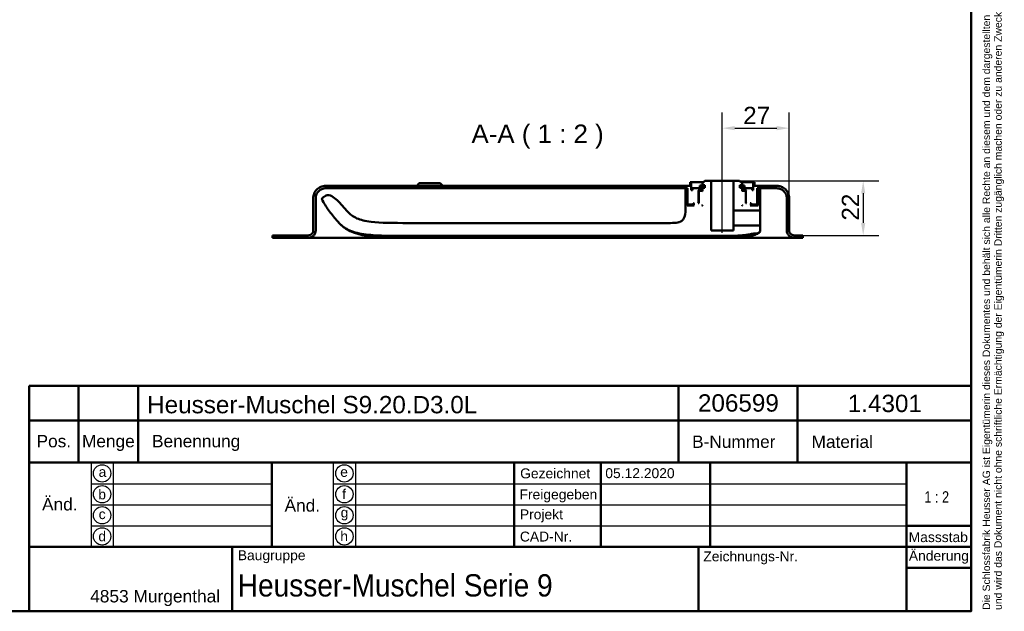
# Model space of a CAD drawing. Header units: millimetres. Extents: x 20 to 833, y 20 to 574.
# Tile 6 of 9: x 436 to 833, y 20 to 259. Entities that reach past the tile are written whole.
import ezdxf
from ezdxf.enums import TextEntityAlignment as Align

# ---------------------------------------------------------------- set-up
doc = ezdxf.new("R2010")
doc.units = ezdxf.units.MM
doc.header["$LTSCALE"] = 2
for name, color, linetype, lineweight in [('Bemaßungen(DIN)', 7, 'Continuous', 25), ('Mittellinie(DIN)', 7, 'Continuous', 25), ('Sichtbare Kanten(DIN)', 7, 'Continuous', 50), ('Skizziergeometrie(DIN)', 7, 'Continuous', 50), ('Skizzierlinie(DIN)', 7, 'Continuous', 25), ('Symbole(DIN)', 7, 'Continuous', 25)]:
    doc.layers.add(name, color=color, linetype=linetype, lineweight=lineweight)
doc.styles.add('Aktuell-DIN', font='arial.ttf')
doc.styles.add('Aktuell-DINGroßer Text', font='arial.ttf')
doc.styles.add('STANDARD-DIN~0', font='arial.ttf')
doc.styles.add('Textstil10', font='arial.ttf')
doc.styles.add('Textstil41', font='arial.ttf', dxfattribs={"width": 0.8})
doc.styles.add('Textstil83', font='arial.ttf', dxfattribs={"width": 0.8})
doc.dimstyles.new('CAD-LAN', dxfattribs={"dimscale": 2, "dimtxt": 3.5, "dimasz": 2.5, "dimexe": 3.175, "dimexo": 0, "dimgap": 0.8, "dimtad": 1, "dimrnd": 1e-08, "dimtxsty": 'STANDARD-DIN~0', "dimcen": 0.09, "dimdle": 10, "dimclrd": 250, "dimclre": 250, "dimclrt": 250, "dimadec": 0, "dimazin": 2, "dimtfac": 1, "dimtmove": 0, "dimatfit": 3, "dimfxl": 1, "dimtolj": 1, "dimtzin": 0, "dimlwd": 25, "dimlwe": 25, "dimarcsym": 0})

# ---------------------------------------------------------------- blocks, each defined once
blk = doc.blocks.new('Ränder Standardrahmen')
at = {"layer": 'Skizziergeometrie(DIN)', "flags": 128}
blk.add_lwpolyline([(10, 10), (10, 287), (410, 287), (410, 10), (10, 10)], dxfattribs=at)
blk = doc.blocks.new('Schriftfelder Heusser')
at = {"layer": 'Skizziergeometrie(DIN)'}
for p, q in [((101, 229.92), (101, 236.92)), ((101, 236.92), (291, 236.92)), ((111, 229.92), (111, 236.92)), ((123, 229.92), (123, 236.92)), ((232, 229.92), (232, 236.92)), ((256, 229.92), (256, 236.92)), ((291, 236.92), (291, 229.92)), ((101, 191.42), (101, 229.92)), ((101, 229.92), (291, 229.92)), ((111, 229.92), (111, 221.42)), ((123, 229.92), (123, 221.42)), ((232, 229.92), (232, 221.42)), ((256, 229.92), (256, 221.42)), ((291, 229.92), (291, 191.42)), ((101, 221.42), (291, 221.42)), ((150, 221.42), (150, 204.42)), ((198.85, 221.42), (198.85, 204.42)), ((216.35, 221.42), (216.35, 204.42)), ((238.35, 221.42), (238.35, 204.42)), ((278, 221.42), (278, 191.42)), ((278, 208.67), (291, 208.67)), ((101, 204.42), (291, 204.42)), ((142, 204.42), (142, 191.42)), ((236, 204.42), (236, 191.42)), ((278, 200.17), (291, 200.17)), ((291, 191.42), (101, 191.42))]:
    blk.add_line(p, q, dxfattribs=at)
at = {"layer": 'Skizzierlinie(DIN)'}
for p, q in [((113.5, 221.42), (113.5, 204.42)), ((118, 221.42), (118, 204.42)), ((162.35, 221.42), (162.35, 204.42)), ((166.85, 221.42), (166.85, 204.42)), ((113.5, 217.17), (150, 217.17)), ((162.35, 217.17), (278, 217.17)), ((113.5, 212.92), (150, 212.92)), ((162.35, 212.92), (278, 212.92)), ((113.5, 208.67), (150, 208.67)), ((162.35, 208.67), (278, 208.67))]:
    blk.add_line(p, q, dxfattribs=at)
for centre in [(115.75, 219.25), (164.6, 219.25), (115.75, 215.04), (164.6, 215.04), (115.75, 210.79), (164.6, 210.79), (115.75, 206.54), (164.6, 206.54)]:
    blk.add_circle(centre, 1.75, dxfattribs=at)
at = {"layer": 'Symbole(DIN)', "color": 7, "insert": (293.33, 191.7), "char_height": 1.5, "width": 182.3003, "attachment_point": 1, "rotation": 90, "line_spacing_factor": 0.944221, "style": 'Aktuell-DIN'}
blk.add_mtext('\\fArial|b0|i0;\\H1.5000;Die Schlossfabrik Heusser AG ist Eigentümerin dieses Dokumentes und behält sich alle Rechte an diesem und dem dargestellten Gegenstand vor. Der Empfänger anerkennt diese Rechte\\Pund wird das Dokument nicht ohne schriftliche Ermächtigung der Eigentümerin Dritten zugänglich machen oder zu anderen Zwecken verwenden, zu dem es ihm übergeben worden ist.\\P ', dxfattribs=at)
at = {"layer": 'Symbole(DIN)', "color": 179, "true_color": 0x262659, "style": 'Aktuell-DIN'}
for s, insert, char_height, attachment_point in [('Pos.', (106, 227), 2.489, 2), ('Menge', (117, 227), 2.489, 2), ('Benennung', (125.81, 225.38), 2.489, 4), ('B-Nummer', (234.74, 225.62), 2.489, 4), ('Material', (265.02, 225.62), 2.489, 5), ('\\fArial|b0|i0;a', (115.81, 219.53), 2, 5), ('\\fArial|b0|i0;e', (164.54, 219.53), 2, 5), ('\\fArial|b0|i0;Gezeichnet', (200.05, 219.23), 2, 4), ('\\fArial|b0|i0;b', (115.75, 215), 2, 5), ('\\fArial|b0|i0;f', (164.55, 215.06), 2, 5), ('\\fArial|b0|i0;Freigegeben', (199.92, 216), 2, 1), ('\\fArial|b0|i0;c', (115.75, 211.01), 2, 5), ('\\fArial|b0|i0;g', (164.63, 211.05), 2, 5), ('\\fArial|b0|i0;Projekt', (200, 211.98), 2, 1), ('\\fArial|b0|i0;d', (115.76, 206.55), 2, 5), ('\\fArial|b0|i0;h', (164.55, 206.57), 2, 5), ('\\fArial|b0|i0;CAD-Nr.', (200, 207.5), 2, 1), ('\\fArial|b0|i0;\\H2.0000;Massstab', (284.39, 206.37), 2, 5), ('\\fArial|b0|i0;\\H2.0000;Baugruppe', (143.1, 203.73), 2, 1), ('\\fArial|b0|i0;Zeichnungs-Nr.', (237, 203.5), 2, 1), ('\\fArial|b0|i0;\\H2.5000;4853 Murgenthal', (113.33, 192.46), 2.5, 7)]:
    blk.add_mtext(s, dxfattribs=dict(at, insert=insert, char_height=char_height, attachment_point=attachment_point))
at = {"layer": 'Symbole(DIN)', "color": 179, "true_color": 0x262659, "attachment_point": 5, "style": 'Aktuell-DIN'}
for s, insert, char_height, width in [('Änd.', (107.21, 213), 2.489, 12.3494), ('Änd.', (156.12, 212.76), 2.489, 12.3494), ('\\fArial|b0|i0;Änderung', (284.51, 202.33), 2, 12.1143)]:
    blk.add_mtext(s, dxfattribs=dict(at, insert=insert, char_height=char_height, width=width))
at = {"layer": 'Symbole(DIN)', "color": 7, "insert": (143.1, 196.62), "char_height": 4.5, "width": 90.18, "attachment_point": 4, "style": 'Aktuell-DIN'}
blk.add_mtext('\\fArial|b0|i0;\\W0.90;\\H4.5000;Heusser-Muschel Serie 9', dxfattribs=at)
at = {"layer": 'Symbole(DIN)', "color": 179, "true_color": 0x262659}
for tag, height, style, p in [('AUTOR', 2.49, 'Aktuell-DIN', (240.03, 219.26)), ('KONTROLLDATUM', 2, 'Textstil10', (217.42, 215.04)), ('KONTROLLIERT_VON', 2, 'Textstil10', (239.98, 215.05))]:
    blk.add_attdef(tag, text='', height=height, dxfattribs=dict(at, style=style)).set_placement(p, align=Align.MIDDLE_LEFT)
at = {"layer": 'Symbole(DIN)', "color": 179, "true_color": 0x262659, "style": 'Textstil10'}
blk.add_attdef('ERSTELLUNGSDATUM_001', (217.23, 218.29), '', height=2, dxfattribs=at)
at = {"layer": 'Symbole(DIN)', "color": 7, "style": 'Textstil83', "width": 0.8}
blk.add_attdef('Anfänglicher_Ansichtsmaßstab_001', (281.57, 213.34), '', height=2.3, dxfattribs=at)
at = {"layer": 'Symbole(DIN)', "color": 179, "true_color": 0x262659, "style": 'Textstil10'}
blk.add_attdef('PROJEKT', text='', height=2, dxfattribs=at).set_placement((217.77, 209.72), align=Align.BOTTOM_LEFT)
at = {"layer": 'Symbole(DIN)', "color": 7, "style": 'Textstil41', "width": 0.8}
blk.add_attdef('STATUS', text='', height=5, dxfattribs=at).set_placement((284.53, 195.86), align=Align.MIDDLE_CENTER)
blk = doc.blocks.new('*D23')
at = {"layer": 'Bemaßungen(DIN)', "color": 250, "linetype": 'Continuous', "lineweight": 25, "true_color": 0x3f3f3f, "transparency": 16777216}
for p, q in [((719.65, 198.71), (719.65, 221.31)), ((746.65, 186.71), (746.65, 221.31)), ((724.65, 214.96), (741.65, 214.96))]:
    blk.add_line(p, q, dxfattribs=at)
at = {"layer": 'Bemaßungen(DIN)', "color": 250, "linetype": 'Continuous', "true_color": 0x3f3f3f, "transparency": 16777216}
for points in [[(724.65, 215.8), (724.65, 214.13), (719.65, 214.96)], [(741.65, 215.8), (741.65, 214.13), (746.65, 214.96)]]:
    blk.add_solid(points, dxfattribs=at)
at = {"layer": 'Defpoints', "color": 0, "linetype": 'Continuous', "transparency": 16777216}
for p in [(746.65, 214.96), (719.65, 198.71), (746.65, 186.71)]:
    blk.add_point(p, dxfattribs=at)
at = {"layer": 'Bemaßungen(DIN)', "color": 250, "linetype": 'Continuous', "lineweight": 25, "true_color": 0x3f3f3f, "transparency": 16777216, "insert": (728.08, 223.59), "char_height": 7, "attachment_point": 1, "style": 'STANDARD-DIN~0'}
blk.add_mtext('\\A1;27', dxfattribs=at)
blk = doc.blocks.new('*D24')
at = {"layer": 'Bemaßungen(DIN)', "color": 250, "linetype": 'Continuous', "lineweight": 25, "true_color": 0x3f3f3f, "transparency": 16777216}
for p, q in [((726.65, 193.71), (782.84, 193.71)), ((776.49, 188.71), (776.49, 176.71)), ((749.9, 171.71), (782.84, 171.71))]:
    blk.add_line(p, q, dxfattribs=at)
at = {"layer": 'Bemaßungen(DIN)', "color": 250, "linetype": 'Continuous', "true_color": 0x3f3f3f, "transparency": 16777216}
for points in [[(775.65, 188.71), (777.32, 188.71), (776.49, 193.71)], [(775.65, 176.71), (777.32, 176.71), (776.49, 171.71)]]:
    blk.add_solid(points, dxfattribs=at)
at = {"layer": 'Defpoints', "color": 0, "linetype": 'Continuous', "transparency": 16777216}
for p in [(726.65, 193.71), (749.9, 171.71), (776.49, 171.71)]:
    blk.add_point(p, dxfattribs=at)
at = {"layer": 'Bemaßungen(DIN)', "color": 250, "linetype": 'Continuous', "lineweight": 25, "true_color": 0x3f3f3f, "transparency": 16777216, "insert": (767.86, 177.67), "char_height": 7, "attachment_point": 1, "rotation": 90, "style": 'STANDARD-DIN~0'}
blk.add_mtext('\\A1;22', dxfattribs=at)

msp = doc.modelspace()

# ---------------------------------------------------------------- linework, layer by layer
at = {"layer": 'Mittellinie(DIN)', "linetype": 'Continuous'}
msp.add_line((719.653, 172.706), (719.653, 198.706), dxfattribs=at)
at = {"layer": 'Sichtbare Kanten(DIN)'}
for p, q in [((706.653, 191.706), (559.653, 191.706)), ((559.653, 190.706), (705.653, 190.706)), ((597.403, 192.706), (596.403, 191.706)), ((597.403, 192.706), (605.903, 192.706)), ((605.903, 192.706), (606.903, 191.706)), ((705.653, 190.706), (705.653, 184.306)), ((705.653, 190.706), (705.653, 184.306)), ((707.153, 193.206), (706.653, 193.206)), ((706.653, 193.206), (706.653, 191.706)), ((706.653, 193.206), (706.653, 191.706)), ((707.153, 189.906), (707.153, 193.206)), ((707.153, 193.206), (712.153, 193.206)), ((710.653, 190.706), (707.653, 190.706)), ((707.653, 190.706), (707.653, 189.906)), ((707.653, 189.906), (707.653, 190.706)), ((712.139, 191.806), (710.636, 191.806)), ((710.636, 191.806), (710.636, 190.906)), ((710.636, 190.906), (710.636, 191.806)), ((710.636, 190.906), (711.653, 190.906)), ((710.653, 189.906), (710.653, 190.706)), ((710.653, 190.706), (711.653, 190.706)), ((712.653, 193.706), (711.653, 192.706)), ((712.653, 193.706), (711.653, 192.706)), ((711.653, 192.706), (711.653, 192.006)), ((711.653, 192.706), (711.653, 192.006)), ((711.653, 192.006), (712.553, 192.006)), ((711.653, 190.906), (711.653, 189.506)), ((711.653, 190.906), (711.653, 189.506)), ((712.139, 190.906), (712.139, 191.806)), ((712.553, 191.806), (712.139, 191.806)), ((712.553, 190.906), (712.139, 190.906)), ((712.553, 192.006), (712.553, 190.906)), ((712.553, 190.906), (712.553, 192.006)), ((715.103, 193.706), (712.653, 193.706)), ((715.103, 173.706), (715.103, 193.706)), ((715.103, 193.706), (724.203, 193.706)), ((726.653, 193.706), (724.203, 193.706)), ((724.203, 193.706), (724.203, 181.706)), ((727.653, 192.706), (726.653, 193.706)), ((726.653, 193.706), (727.653, 192.706)), ((726.753, 190.906), (726.753, 192.006)), ((726.753, 192.006), (727.653, 192.006)), ((726.753, 190.906), (726.753, 192.006)), ((727.167, 191.806), (726.753, 191.806)), ((727.167, 190.906), (726.753, 190.906)), ((727.153, 193.206), (732.153, 193.206)), ((728.67, 191.806), (727.167, 191.806)), ((727.167, 191.806), (727.167, 190.906)), ((727.653, 192.006), (727.653, 192.706)), ((727.653, 192.706), (727.653, 192.006)), ((727.653, 189.506), (727.653, 190.906)), ((727.653, 190.906), (728.67, 190.906)), ((727.653, 190.906), (727.653, 189.506)), ((727.653, 190.706), (728.653, 190.706)), ((731.653, 190.706), (728.653, 190.706)), ((728.653, 190.706), (728.653, 189.906)), ((728.67, 190.906), (728.67, 191.806)), ((728.67, 190.906), (728.67, 191.806)), ((731.653, 189.906), (731.653, 190.706)), ((731.653, 189.906), (731.653, 190.706)), ((732.653, 193.206), (732.153, 193.206)), ((732.153, 193.206), (732.153, 189.906)), ((732.653, 191.706), (732.653, 193.206)), ((732.653, 193.206), (732.653, 191.706)), ((741.653, 191.706), (732.653, 191.706)), ((733.653, 184.306), (733.653, 190.706)), ((733.653, 190.706), (741.653, 190.706)), ((733.653, 190.706), (733.653, 184.306)), ((554.653, 186.706), (554.653, 173.706)), ((554.653, 173.706), (554.653, 186.706)), ((555.653, 173.706), (555.653, 186.706)), ((559.609, 187.609), (558.742, 187.078)), ((705.492, 190.207), (704.79, 190.207)), ((704.79, 190.207), (704.79, 182.695)), ((705.492, 183.706), (705.492, 190.207)), ((705.653, 190.207), (705.492, 190.207)), ((707.653, 189.906), (707.153, 189.906)), ((710.103, 189.706), (709.903, 189.906)), ((709.903, 189.906), (710.653, 189.906)), ((710.103, 184.906), (710.103, 189.706)), ((710.103, 189.706), (710.353, 189.706)), ((710.353, 189.706), (710.153, 189.506)), ((710.353, 189.706), (710.153, 189.506)), ((710.153, 189.506), (710.153, 184.706)), ((710.153, 189.506), (710.153, 184.706)), ((711.453, 189.706), (710.353, 189.706)), ((711.653, 189.906), (710.653, 189.906)), ((711.653, 189.506), (711.453, 189.706)), ((711.653, 189.706), (711.453, 189.706)), ((728.653, 189.906), (727.653, 189.906)), ((727.853, 189.706), (727.653, 189.506)), ((727.853, 189.706), (727.653, 189.706)), ((728.953, 189.706), (727.853, 189.706)), ((728.653, 189.906), (729.403, 189.906)), ((729.153, 189.506), (728.953, 189.706)), ((728.953, 189.706), (729.203, 189.706)), ((728.953, 189.706), (729.153, 189.506)), ((729.153, 184.706), (729.153, 189.506)), ((729.153, 189.506), (729.153, 184.706)), ((729.403, 189.906), (729.203, 189.706)), ((729.203, 189.706), (729.203, 184.906)), ((732.153, 189.906), (731.653, 189.906)), ((734.092, 190.207), (733.653, 190.207)), ((734.976, 190.207), (734.092, 190.207)), ((734.092, 190.207), (734.092, 183.706)), ((734.976, 181.906), (734.976, 190.207)), ((745.653, 186.706), (745.653, 173.706)), ((746.653, 173.706), (746.653, 186.706)), ((746.653, 186.706), (746.653, 186.706)), ((746.653, 173.706), (746.653, 186.706)), ((708.353, 183.706), (705.492, 183.706)), ((705.653, 184.306), (705.853, 184.106)), ((705.853, 184.106), (705.653, 184.306)), ((705.853, 184.106), (707.953, 184.106)), ((707.953, 184.106), (708.053, 184.206)), ((707.953, 184.106), (708.153, 184.106)), ((708.053, 184.206), (708.053, 184.706)), ((708.053, 184.706), (708.353, 184.706)), ((708.153, 184.206), (708.053, 184.206)), ((708.353, 184.706), (708.153, 184.506)), ((708.353, 184.706), (708.153, 184.506)), ((708.153, 184.506), (708.153, 183.906)), ((708.153, 184.506), (708.153, 183.906)), ((708.153, 183.906), (708.353, 183.706)), ((708.353, 183.706), (708.153, 183.906)), ((709.903, 184.706), (710.103, 184.906)), ((710.153, 184.706), (709.903, 184.706)), ((710.153, 184.906), (710.103, 184.906)), ((711.453, 183.706), (711.653, 183.906)), ((711.653, 183.706), (711.453, 183.706)), ((711.653, 183.906), (711.653, 183.706)), ((711.653, 183.906), (711.653, 183.706)), ((727.653, 183.706), (727.653, 183.906)), ((727.653, 183.906), (727.853, 183.706)), ((727.653, 183.906), (727.653, 183.706)), ((727.853, 183.706), (727.653, 183.706)), ((729.203, 184.906), (729.153, 184.906)), ((729.403, 184.706), (729.153, 184.706)), ((729.203, 184.906), (729.403, 184.706)), ((731.153, 184.506), (730.953, 184.706)), ((730.953, 184.706), (731.253, 184.706)), ((730.953, 184.706), (731.153, 184.506)), ((730.953, 183.706), (731.153, 183.906)), ((730.953, 183.706), (731.153, 183.906)), ((734.092, 183.706), (730.953, 183.706)), ((731.153, 183.906), (731.153, 184.506)), ((731.153, 184.506), (731.153, 183.906)), ((731.253, 184.206), (731.153, 184.206)), ((731.153, 184.106), (731.353, 184.106)), ((731.253, 184.706), (731.253, 184.206)), ((731.253, 184.206), (731.353, 184.106)), ((731.353, 184.106), (733.453, 184.106)), ((733.453, 184.106), (733.653, 184.306)), ((733.453, 184.106), (733.653, 184.306)), ((724.203, 181.706), (734.776, 181.706)), ((724.203, 178.706), (724.203, 181.706)), ((698.79, 176.695), (592.938, 176.695)), ((724.203, 175.707), (724.203, 178.706)), ((734.776, 175.707), (724.203, 175.707)), ((724.203, 175.707), (724.203, 173.706)), ((734.976, 173.931), (734.976, 175.507)), ((552.653, 171.706), (538.153, 171.706)), ((538.153, 171.706), (538.153, 170.706)), ((538.153, 171.676), (538.153, 171.676)), ((538.153, 170.706), (538.153, 171.676)), ((554.653, 173.706), (554.653, 173.706)), ((592.938, 171.522), (719.792, 171.522)), ((724.203, 173.706), (715.103, 173.706)), ((733.648, 172.498), (734.217, 172.755)), ((751.153, 171.706), (748.653, 171.706)), ((751.153, 171.676), (751.153, 171.706)), ((751.153, 171.676), (751.153, 171.706)), ((752.153, 171.676), (751.153, 171.676)), ((752.153, 170.706), (752.153, 171.676)), ((752.153, 170.706), (752.153, 171.676)), ((538.153, 170.706), (552.653, 170.706)), ((538.153, 170.706), (538.153, 170.706)), ((578.191, 170.706), (552.653, 170.706)), ((723.115, 170.706), (578.191, 170.706)), ((748.653, 170.706), (723.115, 170.706)), ((748.653, 170.706), (752.153, 170.706))]:
    msp.add_line(p, q, dxfattribs=at)
for points, degree, knots in [([(559.653, 191.706), (559.305, 191.706), (558.959, 191.671), (558.289, 191.53), (557.967, 191.427), (557.055, 191.03), (556.509, 190.65), (555.609, 189.716), (555.257, 189.175), (554.775, 187.985), (554.653, 187.351), (554.653, 186.706)], 3, [-0.78930523, -0.78930523, -0.78930523, -0.78930523, -0.68480532, -0.68480532, -0.58346864, -0.58346864, -0.38572109, -0.38572109, -0.19345948, -0.19345948, 0, 0, 0, 0]), ([(555.653, 186.706), (555.653, 186.985), (555.681, 187.262), (555.794, 187.798), (555.876, 188.055), (556.194, 188.785), (556.498, 189.221), (557.245, 189.941), (557.678, 190.224), (558.63, 190.609), (559.137, 190.706), (559.653, 190.706)], 3, [-0.63144419, -0.63144419, -0.63144419, -0.63144419, -0.54784426, -0.54784426, -0.46677491, -0.46677491, -0.30857687, -0.30857687, -0.15476759, -0.15476759, 0, 0, 0, 0]), ([(746.653, 186.706), (746.653, 187.054), (746.617, 187.4), (746.476, 188.071), (746.374, 188.392), (745.976, 189.305), (745.596, 189.85), (744.663, 190.75), (744.121, 191.103), (742.932, 191.584), (742.298, 191.706), (741.653, 191.706)], 3, [-0.78930523, -0.78930523, -0.78930523, -0.78930523, -0.68480532, -0.68480532, -0.58346864, -0.58346864, -0.38572109, -0.38572109, -0.19345948, -0.19345948, 0, 0, 0, 0]), ([(741.653, 190.706), (741.931, 190.706), (742.208, 190.678), (742.744, 190.565), (743.002, 190.483), (743.731, 190.165), (744.168, 189.861), (744.888, 189.114), (745.17, 188.681), (745.555, 187.73), (745.653, 187.222), (745.653, 186.706)], 3, [-0.63144419, -0.63144419, -0.63144419, -0.63144419, -0.54784426, -0.54784426, -0.46677491, -0.46677491, -0.30857687, -0.30857687, -0.15476758, -0.15476758, 0, 0, 0, 0]), ([(558.742, 187.078), (558.591, 186.986), (558.437, 186.892), (558.271, 186.723), (558.226, 186.664), (558.165, 186.535), (558.148, 186.47), (558.14, 186.314), (558.157, 186.228), (558.231, 186.003), (558.311, 185.862), (558.391, 185.723)], 3, [-0.17367895, -0.17367895, -0.17367895, -0.17367895, -0.12156866, -0.12156866, -0.09787758, -0.09787758, -0.07579482, -0.07579482, -0.04796725, -0.04796725, -0.00000831, -0.00000831, -0.00000831, -0.00000831]), ([(568.63, 181.144), (567.106, 182.714), (565.746, 184.49), (563.662, 186.449), (562.89, 187.1), (561.737, 187.695), (561.357, 187.846), (560.659, 187.959), (560.428, 187.934), (559.982, 187.837), (559.781, 187.714), (559.609, 187.609)], 3, [-0.50021574, -0.50021574, -0.50021574, -0.50021574, -0.23943298, -0.23943298, -0.13865835, -0.13865835, -0.09616056, -0.09616056, -0.06047166, -0.06047166, 0, 0, 0, 0]), ([(558.391, 185.723), (559.252, 184.226), (560.187, 182.776), (562.204, 179.988), (563.28, 178.657), (564.426, 177.383)], 3, [-1.0323292, -1.0323292, -1.0323292, -1.0323292, -0.5141271, -0.5141271, 0, 0, 0, 0]), ([(592.938, 176.695), (586.926, 176.695), (581.928, 176.695), (575.605, 177.477), (573.767, 177.92), (570.517, 179.318), (569.501, 180.246), (568.63, 181.144)], 3, [-1.2266395, -1.2266395, -1.2266395, -1.2266395, -0.691815, -0.691815, -0.3753769, -0.3753769, 0, 0, 0, 0]), ([(704.79, 182.695), (704.79, 181.568), (704.79, 180.485), (704.426, 179.103), (704.257, 178.688), (703.771, 177.969), (703.479, 177.682), (702.689, 177.165), (702.192, 176.989), (700.796, 176.695), (699.814, 176.695), (698.79, 176.695)], 3, [-1.1173827, -1.1173827, -1.1173827, -1.1173827, -0.7826773, -0.7826773, -0.6296804, -0.6296804, -0.4865248, -0.4865248, -0.3073079, -0.3073079, 0, 0, 0, 0]), ([(734.776, 181.706), (734.79, 181.706), (734.804, 181.708), (734.831, 181.713), (734.844, 181.717), (734.88, 181.733), (734.902, 181.749), (734.938, 181.786), (734.952, 181.808), (734.972, 181.855), (734.976, 181.88), (734.976, 181.906)], 3, [-0.031571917, -0.031571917, -0.031571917, -0.031571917, -0.027391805, -0.027391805, -0.023338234, -0.023338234, -0.015428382, -0.015428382, -0.007738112, -0.007738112, 0, 0, 0, 0]), ([(734.976, 181.906), (734.976, 181.906), (734.976, 181.906), (734.976, 181.866), (734.973, 181.681), (734.969, 181.384), (734.964, 180.983), (734.96, 180.496), (734.954, 179.755), (734.952, 179.124), (734.952, 178.706)], 3, [0, 0, 0, 0, 0.00001441, 0.06149449, 0.12297456, 0.18445463, 0.24593471, 0.30741478, 0.36889486, 0.49185516, 0.49185516, 0.49185516, 0.49185516]), ([(564.426, 177.383), (565.347, 176.361), (566.435, 175.238), (569.761, 173.381), (571.702, 172.743), (578.711, 171.522), (584.565, 171.522), (592.938, 171.522)], 3, [-5.3413361, -5.3413361, -5.3413361, -5.3413361, -3.87583, -3.87583, -2.5120678, -2.5120678, 0, 0, 0, 0]), ([(564.868, 176.901), (565.866, 175.841), (567.007, 174.865), (568.264, 174.113), (569.092, 173.619), (569.964, 173.208), (570.861, 172.864), (571.439, 172.642), (572.027, 172.448), (572.622, 172.276), (573.216, 172.105), (573.817, 171.956), (574.422, 171.825), (575.027, 171.694), (575.635, 171.581), (576.246, 171.482), (576.857, 171.384), (577.47, 171.3), (578.084, 171.227), (582.385, 170.718), (586.743, 170.713), (591.081, 170.708), (591.701, 170.708), (592.32, 170.708), (592.938, 170.707)], 3, [0.0656897, 0.0656897, 0.0656897, 0.0656897, 0.5045898, 0.5045898, 0.5045898, 0.7934328, 0.7934328, 0.7934328, 0.979333, 0.979333, 0.979333, 1.1652333, 1.1652333, 1.1652333, 1.3511335, 1.3511335, 1.3511335, 1.5370338, 1.5370338, 1.5370338, 2.8383356, 2.8383356, 2.8383356, 3.024121, 3.024121, 3.024121, 3.024121]), ([(734.976, 175.507), (734.976, 175.521), (734.975, 175.534), (734.969, 175.561), (734.965, 175.574), (734.949, 175.611), (734.934, 175.632), (734.897, 175.668), (734.875, 175.683), (734.828, 175.702), (734.802, 175.707), (734.776, 175.707)], 3, [-0.03157194, -0.03157194, -0.03157194, -0.03157194, -0.027392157, -0.027392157, -0.023338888, -0.023338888, -0.015429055, -0.015429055, -0.007738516, -0.007738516, 0, 0, 0, 0]), ([(734.952, 178.706), (734.952, 178.289), (734.954, 177.658), (734.96, 176.916), (734.964, 176.43), (734.969, 176.029), (734.973, 175.732), (734.976, 175.547), (734.976, 175.507), (734.976, 175.507), (734.976, 175.507)], 3, [0, 0, 0, 0, 0.12296025, 0.1844403, 0.24592035, 0.3074004, 0.36888045, 0.4303605, 0.49184055, 0.49214697, 0.49214697, 0.49214697, 0.49214697]), ([(554.653, 173.706), (554.653, 173.567), (554.639, 173.429), (554.582, 173.161), (554.541, 173.032), (554.382, 172.667), (554.23, 172.449), (553.857, 172.089), (553.64, 171.948), (553.165, 171.755), (552.911, 171.706), (552.653, 171.706)], 3, [-0.31572209, -0.31572209, -0.31572209, -0.31572209, -0.27392213, -0.27392213, -0.23338746, -0.23338746, -0.15428844, -0.15428844, -0.07738379, -0.07738379, -0.00000193, -0.00000193, -0.00000193, -0.00000193]), ([(552.653, 170.706), (552.862, 170.706), (553.069, 170.728), (553.471, 170.812), (553.664, 170.874), (554.212, 171.112), (554.539, 171.341), (555.079, 171.901), (555.291, 172.225), (555.58, 172.939), (555.653, 173.32), (555.653, 173.706)], 3, [-0.47358314, -0.47358314, -0.47358314, -0.47358314, -0.41088319, -0.41088319, -0.35008119, -0.35008119, -0.23143265, -0.23143265, -0.11607569, -0.11607569, 0, 0, 0, 0]), ([(719.792, 171.522), (720.972, 171.522), (722.152, 171.52), (724.418, 171.539), (725.662, 171.563), (726.794, 171.636)], 3, [-0.70980307, -0.70980307, -0.70980307, -0.70980307, -0.34028588, -0.34028588, 0, 0, 0, 0]), ([(730.868, 171.38), (730.706, 171.342), (730.542, 171.306), (729.691, 171.131), (728.967, 171.02), (727.275, 170.833), (726.297, 170.779), (724.989, 170.739), (724.657, 170.732), (724.079, 170.722), (723.831, 170.719), (723.584, 170.716)], 3, [1.50303648, 1.50303648, 1.50303648, 1.50303648, 1.55600529, 1.55600529, 1.77467041, 1.77467041, 2.06793355, 2.06793355, 2.1673513, 2.1673513, 2.24159113, 2.24159113, 2.24159113, 2.24159113]), ([(726.794, 171.636), (727.283, 171.667), (727.775, 171.709), (728.7, 171.814), (729.141, 171.875), (729.575, 171.95)], 3, [-0.27987278, -0.27987278, -0.27987278, -0.27987278, -0.1329255, -0.1329255, -0.00064851, -0.00064851, -0.00064851, -0.00064851]), ([(729.577, 171.95), (730.172, 172.053), (730.801, 172.191), (732.082, 172.395), (732.717, 172.461), (733.353, 172.441)], 3, [-0.38718082, -0.38718082, -0.38718082, -0.38718082, -0.19115671, -0.19115671, -0.00002529, -0.00002529, -0.00002529, -0.00002529]), ([(730.241, 171.246), (730.345, 171.266), (730.701, 171.339), (731.264, 171.467), (731.781, 171.606), (732.223, 171.745), (732.524, 171.851), (732.651, 171.898)], 5, [0.34551975, 0.34551975, 0.34551975, 0.34551975, 0.34551975, 0.34551975, 0.39901306, 0.53186776, 0.64871378, 0.64871378, 0.64871378, 0.64871378, 0.64871378, 0.64871378]), ([(734.809, 173.134), (734.809, 173.133), (734.809, 173.134), (734.805, 173.129), (734.798, 173.12), (734.763, 173.074), (734.822, 173.124), (734.543, 172.811), (734.378, 172.678), (733.929, 172.425), (733.678, 172.301), (733.06, 172.041), (732.702, 171.906), (732.302, 171.776)], 3, [0, 0, 0, 0, 0.1362941, 0.1362941, 0.3189241, 0.3189241, 0.77563, 0.77563, 1.0136857, 1.0136857, 1.1833748, 1.1833748, 1.3355923, 1.3355923, 1.3355923, 1.3355923]), ([(733.353, 172.441), (733.413, 172.439), (733.458, 172.437), (733.554, 172.456), (733.595, 172.474), (733.648, 172.498)], 3, [-0.035306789, -0.035306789, -0.035306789, -0.035306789, -0.017481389, -0.017481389, 0, 0, 0, 0]), ([(734.217, 172.755), (734.354, 172.817), (734.489, 172.878), (734.685, 173.005), (734.753, 173.063), (734.866, 173.205), (734.904, 173.286), (734.976, 173.542), (734.976, 173.733), (734.976, 173.931)], 3, [-0.16488382, -0.16488382, -0.16488382, -0.16488382, -0.12161657, -0.12161657, -0.09145523, -0.09145523, -0.05932166, -0.05932166, -0.0000025, -0.0000025, -0.0000025, -0.0000025]), ([(745.653, 173.706), (745.653, 173.498), (745.674, 173.29), (745.759, 172.888), (745.82, 172.695), (746.059, 172.148), (746.287, 171.82), (746.847, 171.28), (747.172, 171.069), (747.886, 170.78), (748.266, 170.706), (748.653, 170.706)], 3, [-0.47358314, -0.47358314, -0.47358314, -0.47358314, -0.41088319, -0.41088319, -0.35008119, -0.35008119, -0.23143265, -0.23143265, -0.11607569, -0.11607569, 0, 0, 0, 0]), ([(748.653, 171.706), (748.514, 171.706), (748.375, 171.721), (748.107, 171.777), (747.979, 171.818), (747.614, 171.977), (747.395, 172.129), (747.035, 172.503), (746.894, 172.719), (746.702, 173.195), (746.653, 173.449), (746.653, 173.706)], 3, [-0.31571433, -0.31571433, -0.31571433, -0.31571433, -0.27392213, -0.27392213, -0.23338746, -0.23338746, -0.15428844, -0.15428844, -0.07738379, -0.07738379, 0, 0, 0, 0]), ([(592.939, 170.707), (592.939, 170.707), (594.525, 170.707), (597.696, 170.708), (604.037, 170.707), (613.55, 170.708), (626.24, 170.707), (640.507, 170.707), (656.36, 170.707), (672.227, 170.707), (688.083, 170.707), (700.759, 170.707), (710.312, 170.707), (716.646, 170.707), (719.79, 170.707)], 5, [0, 0, 0, 0, 0, 0, 0.0001149, 0.7929364, 1.585758, 3.1714011, 4.7570442, 6.3426873, 7.9283304, 9.5139735, 11.0996166, 12.6881676, 12.6881676, 12.6881676, 12.6881676, 12.6881676, 12.6881676])]:
    msp.add_open_spline(points, degree=degree, knots=knots, dxfattribs=at)

# ---------------------------------------------------------------- block references
at = {"xscale": 2, "yscale": 2, "zscale": 2}
msp.add_blockref('Ränder Standardrahmen', (0, 0), dxfattribs=at)
msp.add_blockref('Schriftfelder Heusser', (238, -362.833), dxfattribs=at).add_auto_attribs({'ERSTELLUNGSDATUM_001': '05.12.2020', 'Anfänglicher_Ansichtsmaßstab_001': '1 : 2'})

# ---------------------------------------------------------------- texts
at = {"layer": 'Symbole(DIN)', "color": 7, "insert": (618.48, 206.706), "char_height": 7.4676, "attachment_point": 7, "style": 'Aktuell-DINGroßer Text'}
msp.add_mtext('A-A ( 1 : 2 )', dxfattribs=at)
at = {"layer": 'Symbole(DIN)', "color": 7, "char_height": 7, "attachment_point": 1, "style": 'Aktuell-DIN'}
for s, insert, width in [('{\\fArial|b0|i0;\\H7.0000;Heusser-Muschel S9.20.D3.0L}', (487.659, 106.906), 133.15473), ('{\\fArial|b0|i0;\\H7.0000;206599}', (709.83, 107.58), 32.62043), ('{\\fArial|b0|i0;\\H7.0000;1.4301}', (770.274, 107.401), 29.89939)]:
    msp.add_mtext(s, dxfattribs=dict(at, insert=insert, width=width))

# ---------------------------------------------------------------- dimensions: what is measured, and where the dimension line sits
at = {"layer": 'Bemaßungen(DIN)', "color": 250, "linetype": 'Continuous', "lineweight": 25, "true_color": 0x3f3f3f}
dim = msp.add_linear_dim(base=(746.653, 214.963), p1=(719.653, 198.706), p2=(746.653, 186.706), dimstyle='CAD-LAN', override={"dimgap": 0.8, "dimdec": 2, "dimtol": 0, "dimlim": 0, "dimtp": 0, "dimtm": 0, "dimtdec": 2, "dimtofl": 0, "dimatfit": 1}, dxfattribs=at)
dim.commit()
dim.dimension.update_dxf_attribs({"geometry": '*D23', "text_midpoint": (733.153, 214.963), "dimtype": 160})
dim = msp.add_linear_dim(base=(776.486, 171.706), p1=(726.653, 193.706), p2=(749.903, 171.706), angle=90, dimstyle='CAD-LAN', override={"dimgap": 0.8, "dimdec": 2, "dimtol": 0, "dimlim": 0, "dimtp": 0, "dimtm": 0, "dimtdec": 2, "dimtofl": 0, "dimatfit": 1}, dxfattribs=at)
dim.commit()
dim.dimension.update_dxf_attribs({"geometry": '*D24', "text_midpoint": (776.486, 182.706), "dimtype": 160})

doc.saveas('drawing.dxf')
